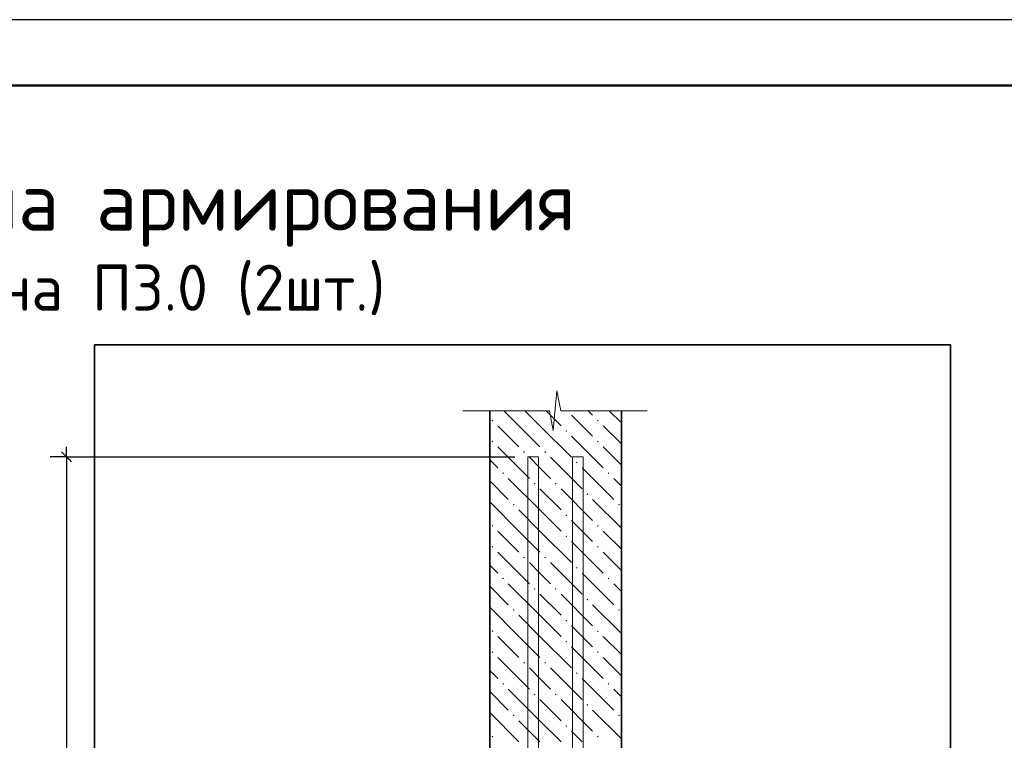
# Model space of a CAD drawing. Header units: millimetres. Extents: x 0 to 42000, y 0 to 29700.
# Tile 5 of 12: x 4231 to 11707, y 24227 to 29700. Entities that reach past the tile are written whole.
import ezdxf

# ---------------------------------------------------------------- set-up
doc = ezdxf.new("R2010")
doc.units = ezdxf.units.MM
for name, color, linetype, lineweight in [('S1 Продольная арматура', 7, 'Continuous', 35), ('Standard', 7, 'Continuous', 25), ('ЖБ Пилон', 7, 'Continuous', 35), ('Заголовок чертежа', 7, 'Continuous', 25), ('Примечания', 7, 'Continuous', 13)]:
    doc.layers.add(name, color=color, linetype=linetype, lineweight=lineweight)
doc.styles.add('ISOCPEUR', font='txt')

msp = doc.modelspace()

# ---------------------------------------------------------------- hatches: boundary and pattern name
at = {"layer": 'ЖБ Пилон', "linetype": 'Continuous', "lineweight": 18, "transparency": 33554687}
for points in [[(8381.06758354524, 26730.10864257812), (8380.82275390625, 26729.86450195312), (8380.578153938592, 26730.10864257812)], [(7814.324951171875, 26656.35986328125), (7820.831298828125, 26662.86010742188), (7827.3193359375, 26656.35986328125), (7820.831298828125, 26649.853515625)], [(8614.324951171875, 26656.35986328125), (8620.831298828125, 26662.86010742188), (8627.3193359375, 26656.35986328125), (8620.831298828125, 26649.853515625)], [(8374.322509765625, 26576.36108398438), (8380.82275390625, 26582.861328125), (8387.3291015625, 26576.36108398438), (8380.82275390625, 26569.85473632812)], [(7814.324951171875, 26496.3623046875), (7820.831298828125, 26502.86254882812), (7827.3193359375, 26496.3623046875), (7820.831298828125, 26489.86206054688)], [(8614.324951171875, 26496.3623046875), (8620.831298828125, 26502.86254882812), (8627.3193359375, 26496.3623046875), (8620.831298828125, 26489.86206054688)], [(8054.3212890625, 26416.36352539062), (8060.821533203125, 26422.85766601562), (8067.32177734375, 26416.36352539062), (8060.821533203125, 26409.86328125)], [(8214.324951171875, 26416.36352539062), (8220.831298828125, 26422.85766601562), (8227.3193359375, 26416.36352539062), (8220.831298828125, 26409.86328125)], [(8454.3212890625, 26336.3525390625), (8460.821533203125, 26342.85888671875), (8467.32177734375, 26336.3525390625), (8460.821533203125, 26329.86450195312)], [(7894.32373046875, 26256.35986328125), (7900.823974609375, 26262.86010742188), (7907.330322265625, 26256.35986328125), (7900.823974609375, 26249.853515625)], [(8694.32373046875, 26256.35986328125), (8700.823974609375, 26262.86010742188), (8707.330322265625, 26256.35986328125), (8700.823974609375, 26249.853515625)], [(8134.326171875, 26176.36108398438), (8140.8203125, 26182.861328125), (8147.320556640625, 26176.36108398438), (8140.8203125, 26169.85473632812)], [(8294.32373046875, 26176.36108398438), (8300.823974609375, 26182.861328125), (8307.330322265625, 26176.36108398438), (8300.823974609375, 26169.85473632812)], [(8534.326171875, 26096.3623046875), (8540.8203125, 26102.86254882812), (8547.320556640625, 26096.3623046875), (8540.8203125, 26089.86206054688)], [(7974.322509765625, 26016.36352539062), (7980.82275390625, 26022.85766601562), (7987.3291015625, 26016.36352539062), (7980.82275390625, 26009.86328125)], [(8774.322509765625, 26016.36352539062), (8780.82275390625, 26022.85766601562), (8787.3291015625, 26016.36352539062), (8780.82275390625, 26009.86328125)], [(8374.322509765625, 25936.3525390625), (8380.82275390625, 25942.85888671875), (8387.3291015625, 25936.3525390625), (8380.82275390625, 25929.86450195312)], [(7814.324951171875, 25856.35986328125), (7820.831298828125, 25862.86010742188), (7827.3193359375, 25856.35986328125), (7820.831298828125, 25849.853515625)], [(8614.324951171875, 25856.35986328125), (8620.831298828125, 25862.86010742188), (8627.3193359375, 25856.35986328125), (8620.831298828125, 25849.853515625)], [(8374.322509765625, 25776.36108398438), (8380.82275390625, 25782.861328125), (8387.3291015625, 25776.36108398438), (8380.82275390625, 25769.85473632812)], [(7814.324951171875, 25696.3623046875), (7820.831298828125, 25702.86254882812), (7827.3193359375, 25696.3623046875), (7820.831298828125, 25689.86206054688)], [(8614.324951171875, 25696.3623046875), (8620.831298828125, 25702.86254882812), (8627.3193359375, 25696.3623046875), (8620.831298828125, 25689.86206054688)], [(8054.3212890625, 25616.36352539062), (8060.821533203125, 25622.85766601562), (8067.32177734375, 25616.36352539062), (8060.821533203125, 25609.86328125)], [(8214.324951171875, 25616.36352539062), (8220.831298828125, 25622.85766601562), (8227.3193359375, 25616.36352539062), (8220.831298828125, 25609.86328125)], [(8454.3212890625, 25536.3525390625), (8460.821533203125, 25542.85888671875), (8467.32177734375, 25536.3525390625), (8460.821533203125, 25529.86450195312)], [(7894.32373046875, 25456.35986328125), (7900.823974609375, 25462.86010742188), (7907.330322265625, 25456.35986328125), (7900.823974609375, 25449.853515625)], [(8694.32373046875, 25456.35986328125), (8700.823974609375, 25462.86010742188), (8707.330322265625, 25456.35986328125), (8700.823974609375, 25449.853515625)], [(8134.326171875, 25376.36108398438), (8140.8203125, 25382.861328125), (8147.320556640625, 25376.36108398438), (8140.8203125, 25369.85473632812)], [(8294.32373046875, 25376.36108398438), (8300.823974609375, 25382.861328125), (8307.330322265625, 25376.36108398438), (8300.823974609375, 25369.85473632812)], [(8534.326171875, 25296.3623046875), (8540.8203125, 25302.86254882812), (8547.320556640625, 25296.3623046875), (8540.8203125, 25289.86206054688)], [(7974.322509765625, 25216.36352539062), (7980.82275390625, 25222.85766601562), (7987.3291015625, 25216.36352539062), (7980.82275390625, 25209.86328125)], [(8774.322509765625, 25216.36352539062), (8780.82275390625, 25222.85766601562), (8787.3291015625, 25216.36352539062), (8780.82275390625, 25209.86328125)], [(8374.322509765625, 25136.3525390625), (8380.82275390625, 25142.85888671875), (8387.3291015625, 25136.3525390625), (8380.82275390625, 25129.86450195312)], [(7814.324951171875, 25056.35986328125), (7820.831298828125, 25062.86010742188), (7827.3193359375, 25056.35986328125), (7820.831298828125, 25049.853515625)], [(8614.324951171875, 25056.35986328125), (8620.831298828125, 25062.86010742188), (8627.3193359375, 25056.35986328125), (8620.831298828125, 25049.853515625)], [(8374.322509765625, 24976.36108398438), (8380.82275390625, 24982.861328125), (8387.3291015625, 24976.36108398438), (8380.82275390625, 24969.85473632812)], [(7814.324951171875, 24896.3623046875), (7820.831298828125, 24902.86254882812), (7827.3193359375, 24896.3623046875), (7820.831298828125, 24889.86206054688)], [(8614.324951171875, 24896.3623046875), (8620.831298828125, 24902.86254882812), (8627.3193359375, 24896.3623046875), (8620.831298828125, 24889.86206054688)], [(8054.3212890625, 24816.36352539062), (8060.821533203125, 24822.85766601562), (8067.32177734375, 24816.36352539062), (8060.821533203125, 24809.86328125)], [(8214.324951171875, 24816.36352539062), (8220.831298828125, 24822.85766601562), (8227.3193359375, 24816.36352539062), (8220.831298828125, 24809.86328125)], [(8454.3212890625, 24736.3525390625), (8460.821533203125, 24742.85888671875), (8467.32177734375, 24736.3525390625), (8460.821533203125, 24729.86450195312)], [(7894.32373046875, 24656.35986328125), (7900.823974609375, 24662.86010742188), (7907.330322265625, 24656.35986328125), (7900.823974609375, 24649.853515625)], [(8694.32373046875, 24656.35986328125), (8700.823974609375, 24662.86010742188), (8707.330322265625, 24656.35986328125), (8700.823974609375, 24649.853515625)], [(8134.326171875, 24576.36108398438), (8140.8203125, 24582.861328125), (8147.320556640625, 24576.36108398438), (8140.8203125, 24569.85473632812)], [(8294.32373046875, 24576.36108398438), (8300.823974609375, 24582.861328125), (8307.330322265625, 24576.36108398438), (8300.823974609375, 24569.85473632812)], [(8534.326171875, 24496.3623046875), (8540.8203125, 24502.86254882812), (8547.320556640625, 24496.3623046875), (8540.8203125, 24489.86206054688)], [(7974.322509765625, 24416.36352539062), (7980.82275390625, 24422.85766601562), (7987.3291015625, 24416.36352539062), (7980.82275390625, 24409.86328125)], [(8774.322509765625, 24416.36352539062), (8780.82275390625, 24422.85766601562), (8787.3291015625, 24416.36352539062), (8780.82275390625, 24409.86328125)], [(8374.322509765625, 24336.3525390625), (8380.82275390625, 24342.85888671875), (8387.3291015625, 24336.3525390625), (8380.82275390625, 24329.86450195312)], [(7814.324951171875, 24256.35986328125), (7820.831298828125, 24262.86010742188), (7827.3193359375, 24256.35986328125), (7820.831298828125, 24249.853515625)], [(8614.324951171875, 24256.35986328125), (8620.831298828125, 24262.86010742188), (8627.3193359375, 24256.35986328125), (8620.831298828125, 24249.853515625)]]:
    msp.add_hatch(color=7, dxfattribs=at).paths.add_polyline_path(points, flags=16)

# ---------------------------------------------------------------- linework, layer by layer
at = {"layer": 'S1 Продольная арматура', "color": 7, "linetype": 'Continuous', "lineweight": 18, "transparency": 33554687}
for points in [[(8009.222412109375, 5030.108642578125), (8009.222412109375, 18723.93188476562), (8089.22119140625, 19739.794921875), (8089.22119140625, 26380.11474609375), (8169.22607421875, 26380.11474609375), (8169.22607421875, 19736.6455078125), (8089.22119140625, 18720.78247070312), (8089.22119140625, 5030.108642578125), (8009.222412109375, 5030.108642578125)], [(8009.222412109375, 5030.108642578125), (8009.222412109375, 18723.93188476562), (8089.22119140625, 19739.794921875), (8089.22119140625, 26380.11474609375), (8169.22607421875, 26380.11474609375), (8169.22607421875, 19736.6455078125), (8089.22119140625, 18720.78247070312), (8089.22119140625, 5030.108642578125), (8009.222412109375, 5030.108642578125)], [(8009.222412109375, 5030.108642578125), (8009.222412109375, 18723.93188476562), (8089.22119140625, 19739.794921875), (8089.22119140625, 26380.11474609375), (8169.22607421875, 26380.11474609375), (8169.22607421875, 19736.6455078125), (8089.22119140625, 18720.78247070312), (8089.22119140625, 5030.108642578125), (8009.222412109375, 5030.108642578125)], [(8009.222412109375, 5030.108642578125), (8009.222412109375, 18723.93188476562), (8089.22119140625, 19739.794921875), (8089.22119140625, 26380.11474609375), (8169.22607421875, 26380.11474609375), (8169.22607421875, 19736.6455078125), (8089.22119140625, 18720.78247070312), (8089.22119140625, 5030.108642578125), (8009.222412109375, 5030.108642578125)], [(8009.222412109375, 5030.108642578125), (8009.222412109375, 18723.93188476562), (8089.22119140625, 19739.794921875), (8089.22119140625, 26380.11474609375), (8169.22607421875, 26380.11474609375), (8169.22607421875, 19736.6455078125), (8089.22119140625, 18720.78247070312), (8089.22119140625, 5030.108642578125), (8009.222412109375, 5030.108642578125)], [(8009.222412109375, 5030.108642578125), (8009.222412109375, 18723.93188476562), (8089.22119140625, 19739.794921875), (8089.22119140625, 26380.11474609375), (8169.22607421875, 26380.11474609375), (8169.22607421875, 19736.6455078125), (8089.22119140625, 18720.78247070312), (8089.22119140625, 5030.108642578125), (8009.222412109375, 5030.108642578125)], [(8009.222412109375, 5030.108642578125), (8009.222412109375, 18723.93188476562), (8089.22119140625, 19739.794921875), (8089.22119140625, 26380.11474609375), (8169.22607421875, 26380.11474609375), (8169.22607421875, 19736.6455078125), (8089.22119140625, 18720.78247070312), (8089.22119140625, 5030.108642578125), (8009.222412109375, 5030.108642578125)], [(8009.222412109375, 5030.108642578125), (8009.222412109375, 18723.93188476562), (8089.22119140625, 19739.794921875), (8089.22119140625, 26380.11474609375), (8169.22607421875, 26380.11474609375), (8169.22607421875, 19736.6455078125), (8089.22119140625, 18720.78247070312), (8089.22119140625, 5030.108642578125), (8009.222412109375, 5030.108642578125)], [(8509.222412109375, 5030.108642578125), (8509.222412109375, 18720.78247070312), (8429.2236328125, 19736.6455078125), (8429.2236328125, 26380.11474609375), (8509.222412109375, 26380.11474609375), (8509.222412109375, 19739.794921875), (8589.22119140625, 18723.93188476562), (8589.22119140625, 5030.108642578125), (8509.222412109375, 5030.108642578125)], [(8509.222412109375, 5030.108642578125), (8509.222412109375, 18720.78247070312), (8429.2236328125, 19736.6455078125), (8429.2236328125, 26380.11474609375), (8509.222412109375, 26380.11474609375), (8509.222412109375, 19739.794921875), (8589.22119140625, 18723.93188476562), (8589.22119140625, 5030.108642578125), (8509.222412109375, 5030.108642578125)], [(8509.222412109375, 5030.108642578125), (8509.222412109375, 18720.78247070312), (8429.2236328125, 19736.6455078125), (8429.2236328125, 26380.11474609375), (8509.222412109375, 26380.11474609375), (8509.222412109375, 19739.794921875), (8589.22119140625, 18723.93188476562), (8589.22119140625, 5030.108642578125), (8509.222412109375, 5030.108642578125)], [(8509.222412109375, 5030.108642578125), (8509.222412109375, 18720.78247070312), (8429.2236328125, 19736.6455078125), (8429.2236328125, 26380.11474609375), (8509.222412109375, 26380.11474609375), (8509.222412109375, 19739.794921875), (8589.22119140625, 18723.93188476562), (8589.22119140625, 5030.108642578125), (8509.222412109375, 5030.108642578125)], [(8509.222412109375, 5030.108642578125), (8509.222412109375, 18720.78247070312), (8429.2236328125, 19736.6455078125), (8429.2236328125, 26380.11474609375), (8509.222412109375, 26380.11474609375), (8509.222412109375, 19739.794921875), (8589.22119140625, 18723.93188476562), (8589.22119140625, 5030.108642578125), (8509.222412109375, 5030.108642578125)], [(8509.222412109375, 5030.108642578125), (8509.222412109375, 18720.78247070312), (8429.2236328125, 19736.6455078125), (8429.2236328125, 26380.11474609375), (8509.222412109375, 26380.11474609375), (8509.222412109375, 19739.794921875), (8589.22119140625, 18723.93188476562), (8589.22119140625, 5030.108642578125), (8509.222412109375, 5030.108642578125)], [(8509.222412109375, 5030.108642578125), (8509.222412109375, 18720.78247070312), (8429.2236328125, 19736.6455078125), (8429.2236328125, 26380.11474609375), (8509.222412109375, 26380.11474609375), (8509.222412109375, 19739.794921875), (8589.22119140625, 18723.93188476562), (8589.22119140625, 5030.108642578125), (8509.222412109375, 5030.108642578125)], [(8509.222412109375, 5030.108642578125), (8509.222412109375, 18720.78247070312), (8429.2236328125, 19736.6455078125), (8429.2236328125, 26380.11474609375), (8509.222412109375, 26380.11474609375), (8509.222412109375, 19739.794921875), (8589.22119140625, 18723.93188476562), (8589.22119140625, 5030.108642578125), (8509.222412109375, 5030.108642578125)]]:
    msp.add_lwpolyline(points, dxfattribs=at)
at = {"layer": 'Standard', "color": 7, "linetype": 'Continuous', "lineweight": 25, "transparency": 33554687}
msp.add_line((4548.9501953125, 26417.61474609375), (4623.956298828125, 26342.61474609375), dxfattribs=at)
at = {"layer": 'Standard', "color": 7, "linetype": 'Continuous', "lineweight": -3, "transparency": 33554687}
for q in [(4586.444091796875, 26455.11474609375), (4461.456298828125, 26380.11474609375), (4711.4501953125, 26380.11474609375), (7989.22119140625, 26380.11474609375)]:
    msp.add_line((4586.444091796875, 26380.11474609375), q, dxfattribs=at)
at = {"layer": 'Standard', "color": 7, "linetype": 'Continuous', "lineweight": 25, "transparency": 33554687}
msp.add_lwpolyline([(-1.13686837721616e-11, 0), (42000, 0), (42000, 29700), (-1.13686837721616e-11, 29700), (-1.13686837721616e-11, 0)], close=True, dxfattribs=at)
at = {"layer": 'Standard', "color": 7, "linetype": 'Continuous', "lineweight": 50, "transparency": 33554687}
msp.add_lwpolyline([(1999.999999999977, 29200), (41500, 29200), (41500, 500), (2000, 500), (1999.999999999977, 29200)], close=True, dxfattribs=at)
at = {"layer": 'Standard', "color": 7, "linetype": 'Continuous', "lineweight": 35, "transparency": 33554687}
msp.add_lwpolyline([(23000, 29200), (2000, 29200), (2000, 500), (23000, 500), (23000, 29200)], dxfattribs=at)
at = {"layer": 'Standard', "color": 7, "linetype": 'Continuous', "lineweight": 13, "transparency": 33554687}
msp.add_lwpolyline([(21046.142578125, 29200), (2000, 29200), (2000, 13705.26733398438), (21046.142578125, 13705.26733398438), (21046.142578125, 29200)], dxfattribs=at)
at = {"layer": 'Standard', "color": 254, "linetype": 'Continuous', "lineweight": 35, "true_color": 0xc4c4ff, "transparency": 33554687}
msp.add_lwpolyline([(4799.21875, 1530.108642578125), (11299.21875, 1530.108642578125), (11299.21875, 27230.10864257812), (4799.21875, 27230.10864257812), (4799.21875, 1530.108642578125)], dxfattribs=at)
at = {"layer": 'Standard', "color": 7, "linetype": 'Continuous', "lineweight": -3, "transparency": 33554687}
msp.add_lwpolyline([(4586.444091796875, 26380.11474609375), (4586.444091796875, 22683.91664189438), (4586.444091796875, 22683.91664189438), (4586.444091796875, 19730.10864257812)], dxfattribs=at)
at = {"layer": 'ЖБ Пилон', "color": 7, "linetype": 'Continuous', "lineweight": 35, "transparency": 33554687}
for p, q in [((7799.21875, 26730.10864257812), (7799.21875, 19730.10864257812)), ((8799.21875, 19730.10864257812), (8799.21875, 26730.10864257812))]:
    msp.add_line(p, q, dxfattribs=at)
at = {"layer": 'ЖБ Пилон', "color": 9, "linetype": 'Continuous', "lineweight": 18, "true_color": 0xc7c7c7, "transparency": 33554687}
for p, q in [((8020.831298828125, 26616.36352539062), (7907.080396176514, 26730.10864257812)), ((8067.081975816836, 26730.10864257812), (8180.82275390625, 26616.36352539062)), ((8227.0751953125, 26730.10864257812), (8340.8203125, 26616.36352539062)), ((8500.823974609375, 26616.36352539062), (8420.831298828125, 26696.3623046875)), ((8547.074699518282, 26730.10864257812), (8580.82275390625, 26696.3623046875)), ((8799.21875, 26637.97497498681), (8707.080396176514, 26730.10864257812)), ((7860.821533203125, 26616.36352539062), (8020.831298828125, 26456.35986328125)), ((8020.831298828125, 26616.36352539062), (8180.82275390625, 26456.35986328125)), ((8180.82275390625, 26616.36352539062), (8420.831298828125, 26376.36108398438)), ((8580.82275390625, 26536.3525390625), (8500.823974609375, 26616.36352539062)), ((8660.821533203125, 26616.36352539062), (8799.218750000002, 26477.97158770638)), ((8420.831298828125, 26536.3525390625), (8660.821533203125, 26296.3623046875)), ((7860.821533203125, 26456.35986328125), (8100.823974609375, 26216.36352539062)), ((8660.821533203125, 26456.35986328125), (8799.21875, 26317.9661660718)), ((7799.21875, 26357.96508789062), (7860.821533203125, 26296.3623046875)), ((8180.82275390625, 26296.3623046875), (8100.823974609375, 26376.36108398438)), ((8260.821533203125, 26376.36108398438), (8500.823974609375, 26136.3525390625)), ((8260.821533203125, 26216.36352539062), (8180.82275390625, 26296.3623046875)), ((8500.823974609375, 26296.3623046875), (8740.8203125, 26056.35986328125)), ((7799.21875, 26197.96502695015), (7940.8203125, 26056.35986328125)), ((8180.82275390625, 25976.36108398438), (7940.8203125, 26216.36352539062)), ((8799.21875, 26157.96508789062), (8740.8203125, 26216.36352539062)), ((8180.82275390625, 26136.3525390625), (8340.8203125, 25976.36108398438)), ((8340.8203125, 26136.3525390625), (8580.82275390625, 25896.3623046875)), ((8020.831298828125, 25816.36352539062), (7799.21875, 26037.96480282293)), ((8799.21875, 25837.97497498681), (8580.82275390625, 26056.35986328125)), ((8020.831298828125, 25976.36108398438), (8180.82275390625, 25816.36352539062)), ((8180.82275390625, 25976.36108398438), (8340.8203125, 25816.36352539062)), ((8500.823974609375, 25816.36352539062), (8420.831298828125, 25896.3623046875)), ((7860.821533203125, 25816.36352539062), (8020.831298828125, 25656.35986328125)), ((8020.831298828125, 25816.36352539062), (8180.82275390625, 25656.35986328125)), ((8180.82275390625, 25816.36352539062), (8420.831298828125, 25576.36108398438)), ((8580.82275390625, 25736.3525390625), (8500.823974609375, 25816.36352539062)), ((8660.821533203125, 25816.36352539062), (8799.218750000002, 25677.97158770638)), ((8420.831298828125, 25736.3525390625), (8660.821533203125, 25496.3623046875)), ((7860.821533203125, 25656.35986328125), (8100.823974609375, 25416.36352539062)), ((8660.821533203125, 25656.35986328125), (8799.21875, 25517.9661660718)), ((8180.82275390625, 25496.3623046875), (8100.823974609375, 25576.36108398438)), ((8260.821533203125, 25576.36108398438), (8500.823974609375, 25336.3525390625)), ((7799.21875, 25557.96508789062), (7860.821533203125, 25496.3623046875)), ((8260.821533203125, 25416.36352539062), (8180.82275390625, 25496.3623046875)), ((8500.823974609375, 25496.3623046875), (8740.8203125, 25256.35986328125)), ((7799.21875, 25397.96502695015), (7940.8203125, 25256.35986328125)), ((8180.82275390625, 25176.36108398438), (7940.8203125, 25416.36352539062)), ((8799.21875, 25357.96508789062), (8740.8203125, 25416.36352539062)), ((8180.82275390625, 25336.3525390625), (8340.8203125, 25176.36108398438)), ((8340.8203125, 25336.3525390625), (8580.82275390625, 25096.3623046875)), ((8020.831298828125, 25016.36352539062), (7799.21875, 25237.96480282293)), ((8799.21875, 25037.97497498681), (8580.82275390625, 25256.35986328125)), ((8020.831298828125, 25176.36108398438), (8180.82275390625, 25016.36352539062)), ((8180.82275390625, 25176.36108398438), (8340.8203125, 25016.36352539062)), ((8500.823974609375, 25016.36352539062), (8420.831298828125, 25096.3623046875)), ((7860.821533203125, 25016.36352539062), (8020.831298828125, 24856.35986328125)), ((8020.831298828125, 25016.36352539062), (8180.82275390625, 24856.35986328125)), ((8180.82275390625, 25016.36352539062), (8420.831298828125, 24776.36108398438)), ((8580.82275390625, 24936.3525390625), (8500.823974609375, 25016.36352539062)), ((8660.821533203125, 25016.36352539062), (8799.218750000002, 24877.97158770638)), ((8420.831298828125, 24936.3525390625), (8660.821533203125, 24696.3623046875)), ((7860.821533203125, 24856.35986328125), (8100.823974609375, 24616.36352539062)), ((8660.821533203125, 24856.35986328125), (8799.21875, 24717.9661660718)), ((7799.21875, 24757.96508789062), (7860.821533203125, 24696.3623046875)), ((8180.82275390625, 24696.3623046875), (8100.823974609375, 24776.36108398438)), ((8260.821533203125, 24776.36108398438), (8500.823974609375, 24536.3525390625)), ((8260.821533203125, 24616.36352539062), (8180.82275390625, 24696.3623046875)), ((8500.823974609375, 24696.3623046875), (8740.8203125, 24456.35986328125)), ((7799.21875, 24597.96502695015), (7940.8203125, 24456.35986328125)), ((8180.82275390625, 24376.36108398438), (7940.8203125, 24616.36352539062)), ((8799.21875, 24557.96508789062), (8740.8203125, 24616.36352539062)), ((8180.82275390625, 24536.3525390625), (8340.8203125, 24376.36108398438)), ((8340.8203125, 24536.3525390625), (8580.82275390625, 24296.3623046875)), ((8799.21875, 24237.97497498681), (8580.82275390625, 24456.35986328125)), ((8020.831298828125, 24216.36352539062), (7799.21875, 24437.96480282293)), ((8020.831298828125, 24376.36108398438), (8180.82275390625, 24216.36352539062)), ((8180.82275390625, 24376.36108398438), (8340.8203125, 24216.36352539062)), ((8500.823974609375, 24216.36352539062), (8420.831298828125, 24296.3623046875))]:
    msp.add_line(p, q, dxfattribs=at)
at = {"layer": 'Примечания', "color": 7, "linetype": 'Continuous', "lineweight": 13, "transparency": 33554687}
for p, q in [((8282.28759765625, 26580.11474609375), (8310.284423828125, 26880.11474609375)), ((8310.284423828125, 26880.11474609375), (8338.287353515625, 26730.10864257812)), ((7596.2890625, 26730.10864257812), (8254.28466796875, 26730.10864257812)), ((8254.28466796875, 26730.10864257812), (8282.28759765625, 26580.11474609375)), ((8338.287353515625, 26730.10864257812), (8996.2890625, 26730.10864257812)), ((8996.2890625, 26730.10864257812), (8996.2890625, 26730.10864257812))]:
    msp.add_line(p, q, dxfattribs=at)

# ---------------------------------------------------------------- texts
at = {"layer": 'Заголовок чертежа', "color": 7, "linetype": 'Continuous', "lineweight": 50, "transparency": 33554687, "attachment_point": 7, "style": 'ISOCPEUR'}
for s, insert, char_height, width in [('\\W0.98;Схема армирования', (3000, 27975), 450, 5752.75390625), ('\\W0.98;пилона П3.0 (2шт.)', (3000, 27455.2490234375), 350, 4229.734621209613)]:
    msp.add_mtext(s, dxfattribs=dict(at, insert=insert, char_height=char_height, width=width))

doc.saveas('drawing.dxf')
